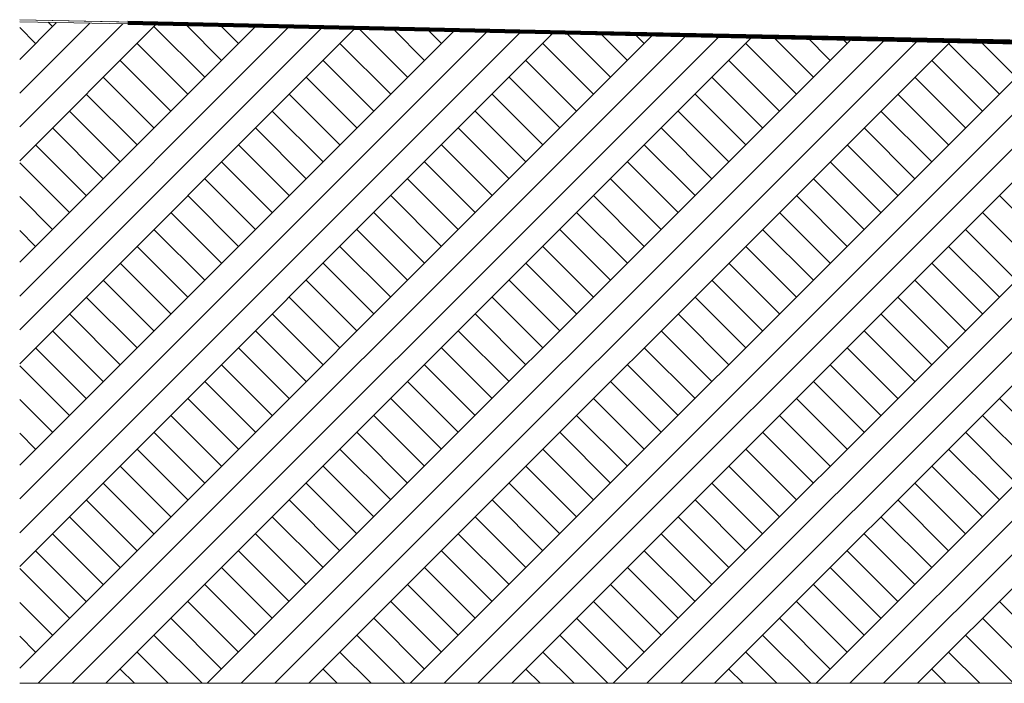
# Model space of a CAD drawing. Header units: metres. Extents: x -52 to 321, y -8 to 26.
# Tile 160 of 256: x 273.8 to 277.92, y -3.1 to -0.33. Entities that reach past the tile are written whole.
import ezdxf

# ---------------------------------------------------------------- set-up
doc = ezdxf.new("R2010")
doc.units = ezdxf.units.M
doc.header["$MEASUREMENT"] = 0
doc.layers.add('60 Gelände 2D Übersicht', color=7, linetype='Continuous')
doc.layers.add('60 Straße Hänle', color=7, linetype='Continuous')

msp = doc.modelspace()

# ---------------------------------------------------------------- hatches: boundary and pattern name
at = {"layer": '60 Straße Hänle', "linetype": 'Continuous', "lineweight": 18, "true_color": 0x9f9f9f}
h = msp.add_hatch(dxfattribs=at)
h.set_pattern_fill('Boden__gewachsen_0002', color=253, style=0, pattern_type=2)
h.set_pattern_definition([(45, (33626.11544, -0.00275), (-0.2121320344, 0.2121320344), []), (45, (33626.0447, 0.06797), (-0.424264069, 0.424264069), []), (45, (33625.974, 0.1387), (-0.424264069, 0.424264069), []), (135, (33625.9033, 0.20939), (0.07071067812, 0.07071067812), [0.3, -0.3])])
h.paths.add_polyline_path([(277.6417, -0.4068), (273.8022, -0.3362), (273.8022, -3.1027), (279.1961, -3.1027), (279.1961, -0.4426)])

# ---------------------------------------------------------------- linework, layer by layer
at = {"layer": '60 Gelände 2D Übersicht', "color": 7, "linetype": 'Continuous', "lineweight": 100}
msp.add_line((279.0817, -0.4467), (274.255, -0.341), dxfattribs=at)
at = {"layer": '60 Straße Hänle', "color": 8, "linetype": 'Continuous', "lineweight": 18}
for p, q in [((273.8022, -0.3274), (279.1564, -0.4358)), ((273.8022, -0.3276), (277.6417, -0.4068))]:
    msp.add_line(p, q, dxfattribs=at)
at = {"layer": '60 Straße Hänle', "color": 7, "linetype": 'Continuous', "lineweight": 18}
msp.add_line((279.1961, -3.1027), (273.8022, -3.1027), dxfattribs=at)
at = {"layer": '60 Straße Hänle', "color": 7, "linetype": 'Continuous', "lineweight": 18, "flags": 128}
msp.add_lwpolyline([(273.8022, -0.3362), (277.6417, -0.4068), (279.1961, -0.4426)], dxfattribs=at)

doc.saveas('drawing.dxf')
